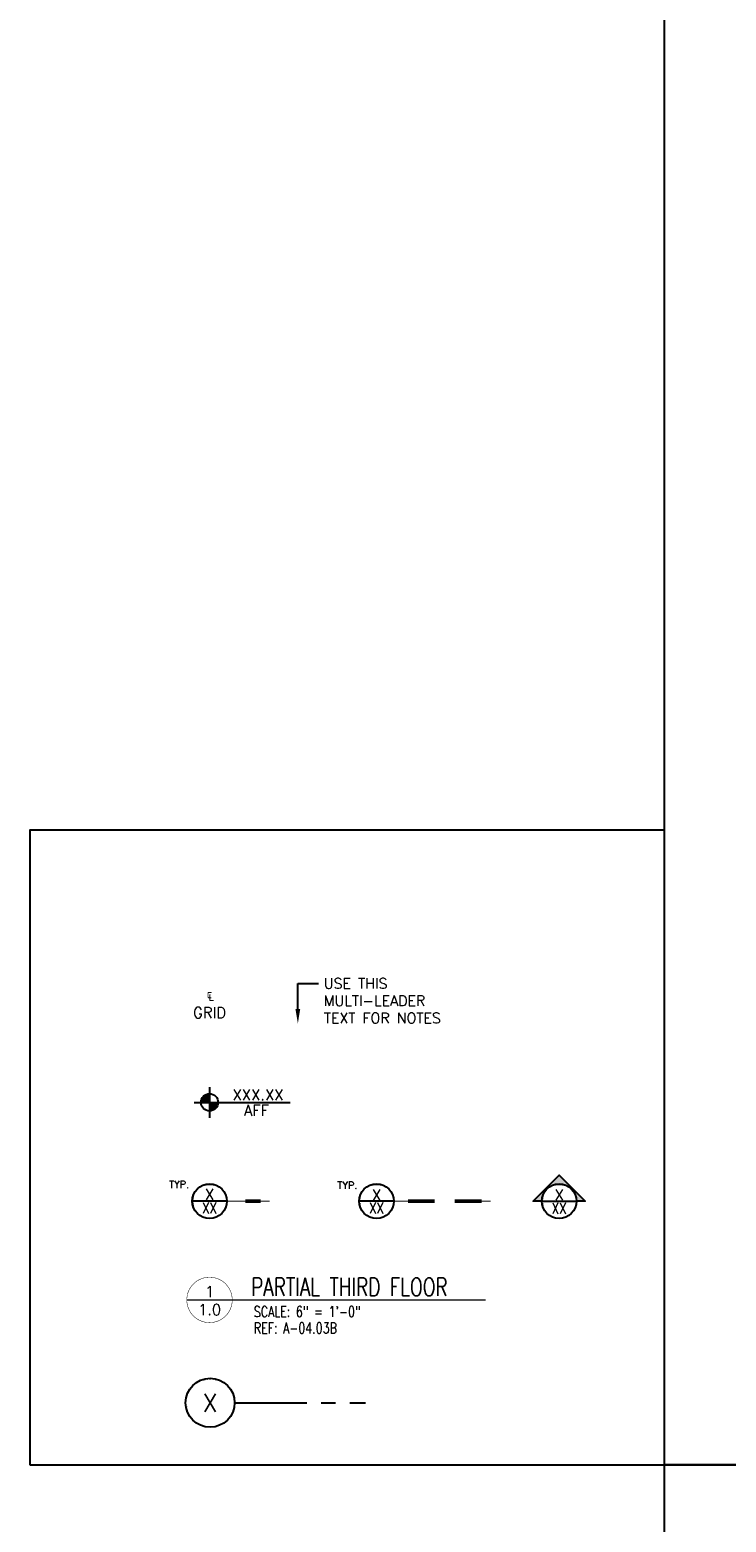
# Model space of a CAD drawing. Header units: inches. Extents: x 0 to 70.2, y -46 to 53.5.
# Tile 1 of 33: x 0 to 12.1, y -1 to 24.9. Entities that reach past the tile are written whole.
import ezdxf
from ezdxf import colors
from ezdxf.entities.mleader import LeaderData, LeaderLine
from ezdxf.enums import TextEntityAlignment as Align
from ezdxf.math import Vec2, Vec3

# ---------------------------------------------------------------- set-up
doc = ezdxf.new("R2010")
doc.units = ezdxf.units.IN
doc.header["$MEASUREMENT"] = 0
doc.set_wipeout_variables(frame=1)
doc.linetypes.add('CENTER', pattern=[2, 1.25, -0.25, 0.25, -0.25])
for name, color, linetype in [('1-DIM', 4, 'Continuous'), ('1-REF', 4, 'Continuous'), ('1-TEXT', 2, 'Continuous'), ('1-TITLE', 4, 'Continuous')]:
    doc.layers.add(name, color=color, linetype=linetype)
doc.layers.add('1-VIEWPORT', color=3, linetype='Continuous', plot=False)
doc.styles.add('ROMANS', font='romans.shx')
doc.styles.add('TEXT', font='romans.shx')

# ---------------------------------------------------------------- blocks, each defined once
blk = doc.blocks.new('*U7')
at = {"layer": '1-TITLE', "const_width": 0.00651}
blk.add_lwpolyline([(0, 0, 1), (0.628, 0, 0.414214), (0.314, 0.314, 0.414214), (0, 0, 2.926408)], format="xyb", dxfattribs=at)
at = {"layer": '1-TITLE', "const_width": 0.02}
blk.add_lwpolyline([(0, 0), (4.132, 0)], dxfattribs=at)
at = {"layer": '1-TEXT', "style": 'TEXT'}
for tag, p in [('DETAIL#', (0.301, 0.094)), ('SHEET#', (0.306, -0.207))]:
    blk.add_attdef(tag, text='', height=0.125, dxfattribs=at).set_placement(p, align=Align.CENTER)
at = {"layer": '1-TEXT', "color": 2, "style": 'TEXT'}
blk.add_attdef('VIEWNAME', (0.89, 0.061), '', height=0.25, dxfattribs=at)
at = {"layer": '1-TEXT', "style": 'TEXT'}
for tag, p in [('NOTE1', (0.926, -0.281)), ('NOTE2', (0.926, -0.463)), ('NOTE3', (0.926, -0.655)), ('NOTE4', (0.926, -0.832))]:
    blk.add_attdef(tag, p, '', height=0.125, dxfattribs=at)
blk = doc.blocks.new('*U8')
blk.add_wipeout([(0, 0.404), (-0.101, 0.391), (-0.195, 0.354), (-0.277, 0.295), (-0.341, 0.217), (-0.384, 0.125), (-0.403, 0.025), (-0.397, -0.076), (-0.366, -0.172), (-0.311, -0.258), (-0.238, -0.327), (-0.149, -0.376), (-0.051, -0.401), (0.051, -0.401), (0.149, -0.376), (0.238, -0.327), (0.311, -0.258), (0.366, -0.172), (0.397, -0.076), (0.403, 0.025), (0.384, 0.125), (0.341, 0.217), (0.277, 0.295), (0.195, 0.354), (0.101, 0.391)])
at = {"layer": '1-REF', "linetype": 'CENTER'}
blk.add_line((0.425, 0), (2.693, 0), dxfattribs=at)
at = {"layer": '1-REF'}
blk.add_circle((0, 0), 0.425, dxfattribs=at)
at = {"layer": '1-TEXT', "style": 'TEXT'}
blk.add_attdef('GRID', (-0.134, -0.155), '', height=0.312, dxfattribs=at)
blk = doc.blocks.new('*U9')
at = {"layer": '1-TEXT', "style": 'TEXT'}
for tag, p in [('ELEV.', (0.861, 0.143)), ('AFF', (0.861, -0.139))]:
    blk.add_attdef(tag, text='', height=0.188, dxfattribs=at).set_placement(p, align=Align.MIDDLE_CENTER)
blk.add_wipeout([(0, 0.149), (-0.037, 0.144), (-0.072, 0.13), (-0.102, 0.108), (-0.126, 0.08), (-0.142, 0.046), (-0.149, 0.009), (-0.146, -0.028), (-0.135, -0.063), (-0.115, -0.095), (-0.087, -0.12), (-0.055, -0.138), (-0.019, -0.148), (0.019, -0.148), (0.055, -0.138), (0.087, -0.12), (0.115, -0.095), (0.135, -0.063), (0.146, -0.028), (0.149, 0.009), (0.142, 0.046), (0.126, 0.08), (0.102, 0.108), (0.072, 0.13), (0.037, 0.144)])
at = {"layer": '1-DIM'}
h = blk.add_hatch(color=256, dxfattribs=at)
h.paths.add_polyline_path([(0, 0.149, 0.414214), (-0.149, 0), (0, 0)])
h.paths.add_polyline_path([(0.149, 0), (0, 0), (0, -0.149, 0.414214)])
for p, q in [((0, 0.266), (0, -0.266)), ((-0.266, 0), (0.266, 0))]:
    blk.add_line(p, q, dxfattribs=at)
at = {"layer": '1-DIM', "linetype": 'CENTER'}
blk.add_lwpolyline([(0.149, 0), (1.41, 0)], dxfattribs=at)
at = {"layer": '1-DIM'}
blk.add_circle((0, 0), 0.149, dxfattribs=at)
blk = doc.blocks.new('*U10')
blk.add_wipeout([(0, 7.22), (-1.79, 6.99), (-3.48, 6.32), (-4.94, 5.26), (-6.09, 3.87), (-6.86, 2.23), (-7.2, 0.45), (-7.09, -1.35), (-6.53, -3.07), (-5.56, -4.6), (-4.24, -5.84), (-2.66, -6.71), (-0.9, -7.16), (0.9, -7.16), (2.66, -6.71), (4.24, -5.84), (5.56, -4.6), (6.53, -3.07), (7.09, -1.35), (7.2, 0.45), (6.86, 2.23), (6.09, 3.87), (4.94, 5.26), (3.48, 6.32), (1.79, 6.99)])
at = {"layer": '1-REF'}
blk.add_hatch(color=256, dxfattribs=at).paths.add_polyline_path([(0, 11.47), (11.47, 0), (7.6, 0, 0.414214), (0, 7.6, 0.414214), (-7.6, 0), (-11.47, 0)])
blk.add_line((-7.6, 0), (7.6, 0), dxfattribs=at)
blk.add_lwpolyline([(-7.6, 0), (-11.47, 0), (0, 11.47), (11.47, 0), (7.6, 0)], dxfattribs=at)
blk.add_circle((0, 0), 7.6, dxfattribs=at)
at = {"layer": '1-REF', "color": 2, "style": 'ROMANS'}
for tag, p in [('DETAIL', (-1.74, 1.63)), ('PAGE', (-3.51, -5.3))]:
    blk.add_attdef(tag, p, '', height=3.8, dxfattribs=at)
blk = doc.blocks.new('*U11')
blk.add_wipeout([(0, 6.92), (-1.72, 6.7), (-3.33, 6.06), (-4.73, 5.04), (-5.84, 3.71), (-6.58, 2.14), (-6.9, 0.43), (-6.79, -1.3), (-6.26, -2.95), (-5.33, -4.41), (-4.07, -5.6), (-2.55, -6.43), (-0.87, -6.86), (0.87, -6.86), (2.55, -6.43), (4.07, -5.6), (5.33, -4.41), (6.26, -2.95), (6.79, -1.3), (6.9, 0.43), (6.58, 2.14), (5.84, 3.71), (4.73, 5.04), (3.33, 6.06), (1.72, 6.7)])
at = {"layer": '1-REF'}
blk.add_line((7.18, 0), (-7.18, 0), dxfattribs=at)
blk.add_lwpolyline([(25, 0, 0.343, 0.343, 0), (21.24, 0, 1.46, 1.46, 0), (14.88, 0, 0.343, 0.343, 0), (7.18, 0, 0, 0, 0)], format="xyseb", dxfattribs=at)
blk.add_circle((0, 0), 7.18, dxfattribs=at)
at = {"layer": '1-REF', "color": 2, "style": 'TEXT'}
for tag, p in [('TYP.', (-17.24, 5.41)), ('DETAIL', (-1.33, 1.74)), ('PAGE', (-2.43, -4.86))]:
    blk.add_attdef(tag, p, '', height=3.43, dxfattribs=at)
blk = doc.blocks.new('*U12')
at = {"layer": '1-REF'}
blk.add_lwpolyline([(50.25, 0, 0.363, 0.363, 0), (46.27, 0, 1.55, 1.55, 0), (34.46, 0, 0.363, 0.363, 0)], format="xyseb", dxfattribs=at)
blk.add_wipeout([(0, 7.22), (-1.79, 6.99), (-3.48, 6.32), (-4.94, 5.26), (-6.09, 3.87), (-6.86, 2.23), (-7.2, 0.45), (-7.09, -1.35), (-6.53, -3.07), (-5.56, -4.6), (-4.24, -5.84), (-2.66, -6.71), (-0.9, -7.16), (0.9, -7.16), (2.66, -6.71), (4.24, -5.84), (5.56, -4.6), (6.53, -3.07), (7.09, -1.35), (7.2, 0.45), (6.86, 2.23), (6.09, 3.87), (4.94, 5.26), (3.48, 6.32), (1.79, 6.99)])
blk.add_line((7.6, 0), (-7.6, 0), dxfattribs=at)
blk.add_lwpolyline([(25.66, 0, 1.55, 1.55, 0), (13.84, 0, 0.363, 0.363, 0), (7.6, 0, 0, 0, 0)], format="xyseb", dxfattribs=at)
blk.add_circle((0, 0), 7.6, dxfattribs=at)
at = {"layer": '1-REF', "color": 2, "style": 'TEXT'}
for tag, p, height in [('TYP.', (-18.58, 5.41), 3.2), ('DETAIL', (-1.65, 1.13), 4.5), ('PAGE', (-3.7, -5.43), 4.5)]:
    blk.add_attdef(tag, p, '', height=height, dxfattribs=at)

msp = doc.modelspace()

# ---------------------------------------------------------------- linework, layer by layer
at = {"layer": '1-VIEWPORT'}
for points in [[(11, 46), (70.242809, 46), (70.242809, 0), (11, 0)], [(0, 0), (11, 0), (11, 11), (0, 11)], [(11, 0), (70.242809, 0), (70.242809, -46), (11, -46)]]:
    msp.add_lwpolyline(points, close=True, dxfattribs=at)
msp.add_lwpolyline([(11, 0), (11, 11), (0, 11)], dxfattribs=at)

# ---------------------------------------------------------------- block references
at = {"layer": '1-TITLE'}
ref = msp.add_blockref('*U7', (2.720793, 2.857116), dxfattribs=dict(at, xscale=1.254172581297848, yscale=1.254172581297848, zscale=1.254172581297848))
ref.add_attrib('VIEWNAME', 'PARTIAL THIRD FLOOR', (3.837134, 2.926276), dxfattribs={"color": 2, "height": 0.31249502, "style": 'TEXT', "width": 0.75})
ref.add_attrib('DETAIL#', '1', dxfattribs={"color": 2, "height": 0.1875, "style": 'TEXT'}).set_placement((3.114882, 3.000884), align=Align.MIDDLE_CENTER)
ref.add_attrib('SHEET#', '1.0', dxfattribs={"color": 2, "height": 0.1875, "style": 'TEXT'}).set_placement((3.114882, 2.687331), align=Align.MIDDLE_CENTER)
ref.add_attrib('NOTE1', 'SCALE: 6" = 1\'-0"', dxfattribs={"color": 2, "height": 0.1875, "style": 'TEXT', "width": 0.75}).set_placement((3.882331, 2.505123), align=Align.BOTTOM_LEFT)
ref.add_attrib('NOTE2', 'REF: A-04.03B', (3.882331, 2.276649), dxfattribs={"color": 2, "height": 0.1875, "style": 'TEXT', "width": 0.75})

# ---------------------------------------------------------------- texts
at = {"layer": '1-DIM', "insert": (3.114882, 7.992643), "char_height": 0.1875, "width": 0.95570866, "attachment_point": 5, "style": 'TEXT'}
msp.add_mtext('\\A1;℄\\PGRID', dxfattribs=at)

# ---------------------------------------------------------------- leaders
at = {"layer": '1-TEXT'}
ml = msp.add_multileader_mtext('Standard', dxfattribs=at)
ml.set_content('USE THIS MULTI-LEADER TEXT FOR NOTES', color=256, style='TEXT')
ml.set_leader_properties(color=4, linetype='ByLayer', lineweight=-1)
ml.build(insert=Vec2(0, 0))
ml.multileader.update_dxf_attribs({"dogleg_length": 0.36, "arrow_head_size": 0.25})
ctx = ml.context
ctx.base_point, ctx.char_height, ctx.arrow_head_size, ctx.landing_gap_size, ctx.plane_origin = Vec3(5.005564, 8.343536), 0.18, 0.25, 0.09, Vec3(3.649639, 7.177388)
notes = []
notes.append((ctx, [(0, (1, 1, 0), (4.645564, 8.343536), (1, 0), 0.36, [(0, [(4.645564, 7.648996)], 0, [])])]))
ctx.mtext.insert, ctx.mtext.width, ctx.mtext.flow_direction = Vec3(5.095564, 8.433536), 2.28119589, 5
for ctx, leaders in notes:
    for number, flags, end, landing, length, lines in leaders:
        leader = LeaderData()
        leader.index, (leader.has_last_leader_line, leader.has_dogleg_vector, leader.attachment_direction) = number, flags
        leader.last_leader_point, leader.dogleg_vector, leader.dogleg_length = Vec3(end), Vec3(landing), length
        for number, points, colour, breaks in lines:
            line = LeaderLine()
            line.index, line.vertices, line.color, line.breaks = number, Vec3.list(points), colors.encode_raw_color(colour), breaks
            leader.lines.append(line)
        ctx.leaders.append(leader)

# ---------------------------------------------------------------- next in the draw order: block references
at = {"layer": '1-DIM'}
ref = msp.add_blockref('*U9', (3.114882, 6.280801), dxfattribs=at)
ref.add_attrib('AFF', 'AFF', dxfattribs={"height": 0.1875, "style": 'TEXT'}).set_placement((3.929598, 6.14277), align=Align.MIDDLE_CENTER)
ref.add_attrib('ELEV.', 'XXX.XX', dxfattribs={"height": 0.1875, "style": 'TEXT'}).set_placement((3.954832, 6.412244), align=Align.MIDDLE_CENTER)
at = {"layer": '1-REF'}
ref = msp.add_blockref('*U11', (3.114882, 4.568958), dxfattribs=dict(at, xscale=0.04166600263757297, yscale=0.04166600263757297, zscale=0.04166600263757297))
ref.add_attrib('TYP.', 'TYP.', (2.414406, 4.796223), dxfattribs={"color": 2, "height": 0.125, "style": 'TEXT'})
ref.add_attrib('PAGE', 'XX', dxfattribs={"color": 2, "height": 0.1875, "style": 'TEXT', "width": 0.8}).set_placement((3.114882, 4.451323), align=Align.MIDDLE_CENTER)
ref.add_attrib('DETAIL', 'X', dxfattribs={"color": 2, "height": 0.1875, "style": 'TEXT'}).set_placement((3.114882, 4.68704), align=Align.MIDDLE_CENTER)
ref = msp.add_blockref('*U10', (9.174264, 4.568958), dxfattribs=dict(at, xscale=0.03937007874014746, yscale=0.03937007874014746, zscale=0.03937007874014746))
ref.add_attrib('PAGE', 'XX', dxfattribs={"color": 2, "height": 0.1875, "style": 'TEXT', "width": 0.8}).set_placement((9.174264, 4.445338), align=Align.MIDDLE_CENTER)
ref.add_attrib('DETAIL', 'X', dxfattribs={"color": 2, "height": 0.1875, "style": 'TEXT'}).set_placement((9.174264, 4.677227), align=Align.MIDDLE_CENTER)
ref = msp.add_blockref('*U12', (6.009388, 4.568958), dxfattribs=dict(at, xscale=0.03937007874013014, yscale=0.03937007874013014, zscale=0.03937007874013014))
ref.add_attrib('DETAIL', 'X', dxfattribs={"color": 2, "height": 0.1875, "style": 'TEXT'}).set_placement((6.009388, 4.674931), align=Align.MIDDLE_CENTER)
ref.add_attrib('PAGE', 'XX', dxfattribs={"color": 2, "height": 0.1875, "style": 'TEXT', "width": 0.8}).set_placement((6.009388, 4.45115), align=Align.MIDDLE_CENTER)
ref.add_attrib('TYP.', 'TYP.', (5.330032, 4.782114), dxfattribs={"color": 2, "height": 0.125, "style": 'TEXT'})
ref = msp.add_blockref('*U8', (3.124255, 1.07512), dxfattribs=at)
ref.add_attrib('GRID', 'X', dxfattribs={"color": 2, "height": 0.3125, "style": 'TEXT'}).set_placement((3.124255, 1.07512), align=Align.MIDDLE_CENTER)

doc.saveas('drawing.dxf')
